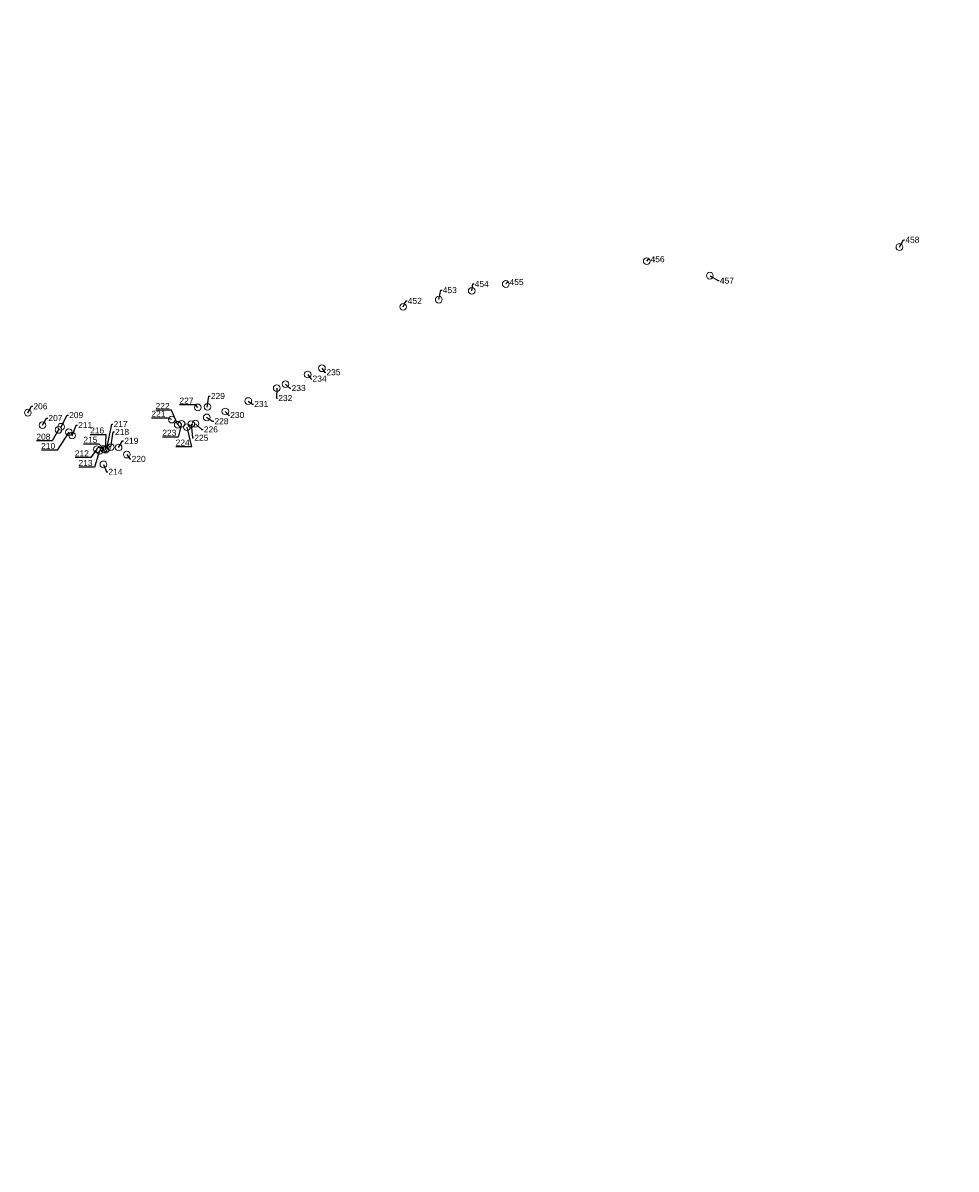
# Model space of a CAD drawing. Extents: x 5550606 to 5555059, y 5709169 to 5713510.
# Tile 18 of 33: x 5552554 to 5552832, y 5711100 to 5711442. Entities that reach past the tile are written whole.
import ezdxf
from ezdxf import colors
from ezdxf.entities.mleader import LeaderData, LeaderLine
from ezdxf.math import Vec2, Vec3

# ---------------------------------------------------------------- set-up
doc = ezdxf.new("R2010")
doc.units = 0
doc.layers.add('z_drzewa', color=96, linetype='Continuous', lineweight=20)
doc.layers.add('z_drzewa-etykiety', color=96, linetype='Continuous', lineweight=9)
doc.layers.add('z_krzewy', color=102, linetype='Continuous')
doc.styles.add('Z_Opisy', font='arial.ttf', dxfattribs={"height": 1.2})

msp = doc.modelspace()

# ---------------------------------------------------------------- hatches: boundary and pattern name
at = {"layer": 'z_krzewy'}
h = msp.add_hatch(dxfattribs=at)
h.set_pattern_fill('GOST_GLASS', color=256, scale=0.2, style=0)
edge = h.paths.add_edge_path(flags=0)
edge.add_arc((5550761.54, 5713012.89), 1, 0, 360)
h.paths.add_polyline_path([(5550767.63, 5713087.78), (5550770.12, 5713087.39), (5550770.07, 5713087.08), (5550767.81, 5713071.02), (5550767.28, 5713066.11), (5550765.8, 5713055.98), (5550762.01, 5713039.19), (5550757.66, 5713008.72), (5550754.17, 5712985.46), (5550748.88, 5712955.64), (5550745.15, 5712930.49), (5550741.24, 5712902.93), (5550740.75, 5712899.67), (5550737.97, 5712900.04), (5550738.57, 5712903.94), (5550742.83, 5712930.84), (5550746.78, 5712955.93), (5550751.53, 5712985.76), (5550755.23, 5713009.36), (5550763.66, 5713063.15), (5550764.1, 5713066.01), (5550764.94, 5713071.22)], flags=16)
edge = h.paths.add_edge_path()
edge.add_line((5550792.87, 5713210.34), (5550791.95, 5713205.42))
edge.add_line((5550791.95, 5713205.42), (5550794.32, 5713205.05))
edge.add_line((5550794.32, 5713205.05), (5550795.09, 5713209.99))
edge.add_line((5550795.09, 5713209.99), (5550792.88, 5713210.33))
edge.add_line((5550731.26, 5712827.38), (5550730.36, 5712822.28))
edge.add_line((5550730.36, 5712822.28), (5550733.33, 5712821.88))
edge.add_line((5550733.33, 5712821.88), (5550734.16, 5712826.99))
edge.add_line((5550734.16, 5712826.99), (5550731.26, 5712827.37))
edge.add_line((5553907.12, 5710758.21), (5553906.77, 5710759.41))
edge.add_line((5553906.77, 5710759.41), (5553906.55, 5710760.38))
edge.add_line((5553906.55, 5710760.38), (5553906.38, 5710761.26))
edge.add_line((5553906.38, 5710761.26), (5553906.22, 5710762.77))
edge.add_line((5553906.22, 5710762.77), (5553906.12, 5710766.51))
edge.add_line((5553906.12, 5710766.51), (5553906.03, 5710771.28))
edge.add_line((5553906.03, 5710771.28), (5553905.92, 5710777.5))
edge.add_line((5553905.92, 5710777.5), (5553905.77, 5710784.82))
edge.add_line((5553905.77, 5710784.82), (5553905.62, 5710794.17))
edge.add_line((5553905.62, 5710794.17), (5553905.32, 5710809.7))
edge.add_line((5553905.32, 5710809.7), (5553903.92, 5710834.46))
edge.add_line((5553903.92, 5710834.46), (5553903.54, 5710838))
edge.add_line((5553903.54, 5710838), (5553905.59, 5710837.61))
edge.add_line((5553905.59, 5710837.61), (5553905.32, 5710833.12))
edge.add_line((5553905.32, 5710833.12), (5553905.19, 5710820.9))
edge.add_line((5553905.19, 5710820.9), (5553906.2, 5710801.94))
edge.add_line((5553906.2, 5710801.94), (5553906.52, 5710791.72))
edge.add_line((5553906.52, 5710791.72), (5553906.84, 5710779.2))
edge.add_line((5553906.84, 5710779.2), (5553907.02, 5710767.56))
edge.add_line((5553907.02, 5710767.56), (5553907.36, 5710763.06))
edge.add_line((5553907.36, 5710763.06), (5553907.82, 5710758.16))
edge.add_line((5553907.82, 5710758.16), (5553907.11, 5710758.21))

# ---------------------------------------------------------------- linework, layer by layer
at = {"layer": 'z_drzewa'}
for centre in [(5552815.29, 5711374.72), (5552739.97, 5711370.51), (5552758.78, 5711366.18), (5552687.79, 5711361.66), (5552697.93, 5711363.7), (5552677.94, 5711359.03), (5552667.36, 5711356.9), (5552638.87, 5711336.72), (5552643.13, 5711338.58), (5552632.28, 5711333.86), (5552629.65, 5711332.64), (5552606.11, 5711326.91), (5552609, 5711327.1), (5552621.17, 5711328.81), (5552555.43, 5711325.34), (5552598.37, 5711323.28), (5552608.78, 5711323.93), (5552614.32, 5711325.69), (5552559.82, 5711321.62), (5552564.56, 5711320.19), (5552565.39, 5711321.16), (5552567.67, 5711319.51), (5552600.13, 5711321.74), (5552601.28, 5711322.02), (5552602.88, 5711321.03), (5552604.17, 5711321.91), (5552605.44, 5711322.06), (5552568.66, 5711318.52), (5552576.05, 5711314.44), (5552576.83, 5711313.99), (5552578.09, 5711314.53), (5552578.56, 5711314.28), (5552578.96, 5711314.66), (5552580.18, 5711315.07), (5552582.51, 5711314.97), (5552584.96, 5711312.83), (5552577.97, 5711309.93)]:
    msp.add_circle(centre, 1, dxfattribs=at)

# ---------------------------------------------------------------- leaders
at = {"layer": 'z_drzewa-etykiety'}
ml = msp.add_multileader_mtext('Standard', dxfattribs=at)
ml.set_content('458', color=256, style='Z_Opisy')
ml.set_leader_properties()
ml.build(insert=Vec2(0, 0))
ml.multileader.update_dxf_attribs({"text_right_attachment_type": 6, "dogleg_length": 0.358, "arrow_head_size": 0})
ctx = ml.context
ctx.base_point, ctx.char_height, ctx.arrow_head_size, ctx.landing_gap_size, ctx.plane_origin = Vec3(5552816.87, 5711376.87), 1.8, 0, 0.2, Vec3(5552815.29, 5711374.72)
ctx.right_attachment = 6
notes = []
notes.append((ctx, [(0, (1, 1, 0), (5552816.51, 5711376.87), (1, 0), 0.358, [(0, [(5552815.29, 5711374.72)], 0, [])])]))
ctx.mtext.insert, ctx.mtext.flow_direction = Vec3(5552817.07, 5711377.78), 5
ml = msp.add_multileader_mtext('Standard', dxfattribs=at)
ml.set_content('456', color=256, style='Z_Opisy')
ml.set_leader_properties()
ml.build(insert=Vec2(0, 0))
ml.multileader.update_dxf_attribs({"text_right_attachment_type": 6, "dogleg_length": 0.358, "arrow_head_size": 0})
ctx = ml.context
ctx.base_point, ctx.char_height, ctx.arrow_head_size, ctx.landing_gap_size, ctx.plane_origin = Vec3(5552740.9, 5711371.07), 1.8, 0, 0.2, Vec3(5552739.97, 5711370.51)
ctx.right_attachment = 6
notes.append((ctx, [(0, (1, 1, 0), (5552740.54, 5711371.07), (1, 0), 0.358, [(0, [(5552739.97, 5711370.51)], 0, [])])]))
ctx.mtext.insert, ctx.mtext.flow_direction = Vec3(5552741.1, 5711371.99), 5
ml = msp.add_multileader_mtext('Standard', dxfattribs=at)
ml.set_content('455', color=256, style='Z_Opisy')
ml.set_leader_properties()
ml.build(insert=Vec2(0, 0))
ml.multileader.update_dxf_attribs({"text_right_attachment_type": 6, "dogleg_length": 0.358, "arrow_head_size": 0})
ctx = ml.context
ctx.base_point, ctx.char_height, ctx.arrow_head_size, ctx.landing_gap_size, ctx.plane_origin = Vec3(5552698.85, 5711364.27), 1.8, 0, 0.2, Vec3(5552697.93, 5711363.7)
ctx.right_attachment = 6
notes.append((ctx, [(0, (1, 1, 0), (5552698.49, 5711364.27), (1, 0), 0.358, [(0, [(5552697.93, 5711363.7)], 0, [])])]))
ctx.mtext.insert, ctx.mtext.flow_direction = Vec3(5552699.05, 5711365.18), 5
ml = msp.add_multileader_mtext('Standard', dxfattribs=at)
ml.set_content('457', color=256, style='Z_Opisy')
ml.set_leader_properties()
ml.build(insert=Vec2(0, 0))
ml.multileader.update_dxf_attribs({"text_right_attachment_type": 6, "dogleg_length": 0.358, "arrow_head_size": 0})
ctx = ml.context
ctx.base_point, ctx.char_height, ctx.arrow_head_size, ctx.landing_gap_size, ctx.plane_origin = Vec3(5552761.58, 5711364.7), 1.8, 0, 0.2, Vec3(5552758.78, 5711366.18)
ctx.right_attachment = 6
notes.append((ctx, [(0, (1, 1, 0), (5552761.22, 5711364.7), (1, 0), 0.358, [(0, [(5552758.78, 5711366.18)], 0, [])])]))
ctx.mtext.insert, ctx.mtext.flow_direction = Vec3(5552761.78, 5711365.62), 5
ml = msp.add_multileader_mtext('Standard', dxfattribs=at)
ml.set_content('453', color=256, style='Z_Opisy')
ml.set_leader_properties()
ml.build(insert=Vec2(0, 0))
ml.multileader.update_dxf_attribs({"text_right_attachment_type": 6, "dogleg_length": 0.358, "arrow_head_size": 0})
ctx = ml.context
ctx.base_point, ctx.char_height, ctx.arrow_head_size, ctx.landing_gap_size, ctx.plane_origin = Vec3(5552678.96, 5711361.87), 1.8, 0, 0.2, Vec3(5552677.94, 5711359.03)
ctx.right_attachment = 6
notes.append((ctx, [(0, (1, 1, 0), (5552678.6, 5711361.87), (1, 0), 0.358, [(0, [(5552677.94, 5711359.03)], 0, [])])]))
ctx.mtext.insert, ctx.mtext.flow_direction = Vec3(5552679.16, 5711362.78), 5
ml = msp.add_multileader_mtext('Standard', dxfattribs=at)
ml.set_content('454', color=256, style='Z_Opisy')
ml.set_leader_properties()
ml.build(insert=Vec2(0, 0))
ml.multileader.update_dxf_attribs({"text_right_attachment_type": 6, "dogleg_length": 0.358, "arrow_head_size": 0})
ctx = ml.context
ctx.base_point, ctx.char_height, ctx.arrow_head_size, ctx.landing_gap_size, ctx.plane_origin = Vec3(5552688.47, 5711363.7), 1.8, 0, 0.2, Vec3(5552687.79, 5711361.66)
ctx.right_attachment = 6
notes.append((ctx, [(0, (1, 1, 0), (5552688.12, 5711363.7), (1, 0), 0.358, [(0, [(5552687.79, 5711361.66)], 0, [])])]))
ctx.mtext.insert, ctx.mtext.flow_direction = Vec3(5552688.67, 5711364.61), 5
ml = msp.add_multileader_mtext('Standard', dxfattribs=at)
ml.set_content('452', color=256, style='Z_Opisy')
ml.set_leader_properties()
ml.build(insert=Vec2(0, 0))
ml.multileader.update_dxf_attribs({"text_right_attachment_type": 6, "dogleg_length": 0.358, "arrow_head_size": 0})
ctx = ml.context
ctx.base_point, ctx.char_height, ctx.arrow_head_size, ctx.landing_gap_size, ctx.plane_origin = Vec3(5552668.52, 5711358.65), 1.8, 0, 0.2, Vec3(5552667.36, 5711356.9)
ctx.right_attachment = 6
notes.append((ctx, [(0, (1, 1, 0), (5552668.16, 5711358.65), (1, 0), 0.358, [(0, [(5552667.36, 5711356.9)], 0, [])])]))
ctx.mtext.insert, ctx.mtext.flow_direction = Vec3(5552668.72, 5711359.57), 5
ml = msp.add_multileader_mtext('Standard', dxfattribs=at)
ml.set_content('235', color=256, style='Z_Opisy')
ml.set_leader_properties()
ml.build(insert=Vec2(0, 0))
ml.multileader.update_dxf_attribs({"text_right_attachment_type": 6, "dogleg_length": 0.358, "arrow_head_size": 0})
ctx = ml.context
ctx.base_point, ctx.char_height, ctx.arrow_head_size, ctx.landing_gap_size, ctx.plane_origin = Vec3(5552644.27, 5711337.39), 1.8, 0, 0.2, Vec3(5552643.13, 5711338.58)
ctx.right_attachment = 6
notes.append((ctx, [(0, (1, 1, 0), (5552643.92, 5711337.39), (1, 0), 0.358, [(0, [(5552643.13, 5711338.58)], 0, [])])]))
ctx.mtext.insert, ctx.mtext.flow_direction = Vec3(5552644.47, 5711338.31), 5
ml = msp.add_multileader_mtext('Standard', dxfattribs=at)
ml.set_content('234', color=256, style='Z_Opisy')
ml.set_leader_properties()
ml.build(insert=Vec2(0, 0))
ml.multileader.update_dxf_attribs({"text_right_attachment_type": 6, "dogleg_length": 0.358, "arrow_head_size": 0})
ctx = ml.context
ctx.base_point, ctx.char_height, ctx.arrow_head_size, ctx.landing_gap_size, ctx.plane_origin = Vec3(5552640.12, 5711335.47), 1.8, 0, 0.2, Vec3(5552638.87, 5711336.72)
ctx.right_attachment = 6
notes.append((ctx, [(0, (1, 1, 0), (5552639.77, 5711335.47), (1, 0), 0.358, [(0, [(5552638.87, 5711336.72)], 0, [])])]))
ctx.mtext.insert, ctx.mtext.flow_direction = Vec3(5552640.32, 5711336.39), 5
ml = msp.add_multileader_mtext('Standard', dxfattribs=at)
ml.set_content('229', color=256, style='Z_Opisy')
ml.set_leader_properties()
ml.build(insert=Vec2(0, 0))
ml.multileader.update_dxf_attribs({"text_right_attachment_type": 6, "dogleg_length": 0.358, "arrow_head_size": 0})
ctx = ml.context
ctx.base_point, ctx.char_height, ctx.arrow_head_size, ctx.landing_gap_size, ctx.plane_origin = Vec3(5552609.81, 5711330.31), 1.8, 0, 0.2, Vec3(5552608.9, 5711326.98)
ctx.right_attachment = 6
notes.append((ctx, [(0, (1, 1, 0), (5552609.45, 5711330.31), (1, 0), 0.358, [(0, [(5552608.9, 5711326.98)], 0, [])])]))
ctx.mtext.insert, ctx.mtext.flow_direction = Vec3(5552610.01, 5711331.22), 5
ml = msp.add_multileader_mtext('Standard', dxfattribs=at)
ml.set_content('232', color=256, style='Z_Opisy')
ml.set_leader_properties()
ml.build(insert=Vec2(0, 0))
ml.multileader.update_dxf_attribs({"text_right_attachment_type": 6, "dogleg_length": 0.358, "arrow_head_size": 0})
ctx = ml.context
ctx.base_point, ctx.char_height, ctx.arrow_head_size, ctx.landing_gap_size, ctx.plane_origin = Vec3(5552629.91, 5711329.68), 1.8, 0, 0.2, Vec3(5552629.69, 5711332.68)
ctx.right_attachment = 6
notes.append((ctx, [(0, (1, 1, 0), (5552629.55, 5711329.68), (1, 0), 0.358, [(0, [(5552629.69, 5711332.68)], 0, [])])]))
ctx.mtext.insert, ctx.mtext.flow_direction = Vec3(5552630.11, 5711330.6), 5
ml = msp.add_multileader_mtext('Standard', dxfattribs=at)
ml.set_content('233', color=256, style='Z_Opisy')
ml.set_leader_properties()
ml.build(insert=Vec2(0, 0))
ml.multileader.update_dxf_attribs({"text_right_attachment_type": 6, "dogleg_length": 0.358, "arrow_head_size": 0})
ctx = ml.context
ctx.base_point, ctx.char_height, ctx.arrow_head_size, ctx.landing_gap_size, ctx.plane_origin = Vec3(5552633.88, 5711332.68), 1.8, 0, 0.2, Vec3(5552632.28, 5711333.86)
ctx.right_attachment = 6
notes.append((ctx, [(0, (1, 1, 0), (5552633.53, 5711332.68), (1, 0), 0.358, [(0, [(5552632.28, 5711333.86)], 0, [])])]))
ctx.mtext.insert, ctx.mtext.flow_direction = Vec3(5552634.08, 5711333.59), 5
ml = msp.add_multileader_mtext('Standard', dxfattribs=at)
ml.set_content('206', color=256, style='Z_Opisy')
ml.set_leader_properties()
ml.build(insert=Vec2(0, 0))
ml.multileader.update_dxf_attribs({"text_right_attachment_type": 6, "dogleg_length": 0.358, "arrow_head_size": 0})
ctx = ml.context
ctx.base_point, ctx.char_height, ctx.arrow_head_size, ctx.landing_gap_size, ctx.plane_origin = Vec3(5552556.89, 5711327.23), 1.8, 0, 0.2, Vec3(5552555.43, 5711325.34)
ctx.right_attachment = 6
notes.append((ctx, [(0, (1, 1, 0), (5552556.53, 5711327.23), (1, 0), 0.358, [(0, [(5552555.43, 5711325.34)], 0, [])])]))
ctx.mtext.insert, ctx.mtext.flow_direction = Vec3(5552557.09, 5711328.15), 5
ml = msp.add_multileader_mtext('Standard', dxfattribs=at)
ml.set_content('222', color=256, style='Z_Opisy')
ml.set_leader_properties()
ml.build(insert=Vec2(0, 0))
ml.multileader.update_dxf_attribs({"text_right_attachment_type": 6, "dogleg_length": 0.358, "arrow_head_size": 0})
ctx = ml.context
ctx.base_point, ctx.char_height, ctx.arrow_head_size, ctx.landing_gap_size, ctx.plane_origin = Vec3(5552593.53, 5711327.34), 1.8, 0, 0.2, Vec3(5552600.13, 5711321.74)
ctx.right_attachment, ctx.text_align_type = 6, 2
notes.append((ctx, [(0, (1, 1, 0), (5552598.28, 5711326.08), (-1, 0), 0.358, [(0, [(5552600.13, 5711321.74)], 0, [])])]))
ctx.mtext.insert, ctx.mtext.alignment, ctx.mtext.flow_direction = Vec3(5552597.72, 5711328.24), 3, 5
ml = msp.add_multileader_mtext('Standard', dxfattribs=at)
ml.set_content('227', color=256, style='Z_Opisy')
ml.set_leader_properties()
ml.build(insert=Vec2(0, 0))
ml.multileader.update_dxf_attribs({"text_right_attachment_type": 6, "dogleg_length": 0.358, "arrow_head_size": 0})
ctx = ml.context
ctx.base_point, ctx.char_height, ctx.arrow_head_size, ctx.landing_gap_size, ctx.plane_origin = Vec3(5552600.62, 5711328.92), 1.8, 0, 0.2, Vec3(5552606.11, 5711326.91)
ctx.right_attachment, ctx.text_align_type = 6, 2
notes.append((ctx, [(0, (1, 1, 0), (5552605.39, 5711327.66), (-1, 0), 0.358, [(0, [(5552606.11, 5711326.91)], 0, [])])]))
ctx.mtext.insert, ctx.mtext.alignment, ctx.mtext.flow_direction = Vec3(5552604.83, 5711329.82), 3, 5
ml = msp.add_multileader_mtext('Standard', dxfattribs=at)
ml.set_content('231', color=256, style='Z_Opisy')
ml.set_leader_properties()
ml.build(insert=Vec2(0, 0))
ml.multileader.update_dxf_attribs({"text_right_attachment_type": 6, "dogleg_length": 0.358, "arrow_head_size": 0})
ctx = ml.context
ctx.base_point, ctx.char_height, ctx.arrow_head_size, ctx.landing_gap_size, ctx.plane_origin = Vec3(5552622.74, 5711327.92), 1.8, 0, 0.2, Vec3(5552621.17, 5711328.81)
ctx.right_attachment = 6
notes.append((ctx, [(0, (1, 1, 0), (5552622.38, 5711327.92), (1, 0), 0.358, [(0, [(5552621.17, 5711328.81)], 0, [])])]))
ctx.mtext.insert, ctx.mtext.flow_direction = Vec3(5552622.94, 5711328.84), 5
ml = msp.add_multileader_mtext('Standard', dxfattribs=at)
ml.set_content('207', color=256, style='Z_Opisy')
ml.set_leader_properties()
ml.build(insert=Vec2(0, 0))
ml.multileader.update_dxf_attribs({"text_right_attachment_type": 6, "dogleg_length": 0.358, "arrow_head_size": 0})
ctx = ml.context
ctx.base_point, ctx.char_height, ctx.arrow_head_size, ctx.landing_gap_size, ctx.plane_origin = Vec3(5552561.37, 5711323.74), 1.8, 0, 0.2, Vec3(5552559.82, 5711321.62)
ctx.right_attachment = 6
notes.append((ctx, [(0, (1, 1, 0), (5552561.01, 5711323.74), (1, 0), 0.358, [(0, [(5552559.82, 5711321.62)], 0, [])])]))
ctx.mtext.insert, ctx.mtext.flow_direction = Vec3(5552561.57, 5711324.65), 5
ml = msp.add_multileader_mtext('Standard', dxfattribs=at)
ml.set_content('209', color=256, style='Z_Opisy')
ml.set_leader_properties()
ml.build(insert=Vec2(0, 0))
ml.multileader.update_dxf_attribs({"text_right_attachment_type": 6, "dogleg_length": 0.358, "arrow_head_size": 0})
ctx = ml.context
ctx.base_point, ctx.char_height, ctx.arrow_head_size, ctx.landing_gap_size, ctx.plane_origin = Vec3(5552567.55, 5711324.61), 1.8, 0, 0.2, Vec3(5552565.39, 5711321.16)
ctx.right_attachment = 6
notes.append((ctx, [(0, (1, 1, 0), (5552567.2, 5711324.61), (1, 0), 0.358, [(0, [(5552565.39, 5711321.16)], 0, [])])]))
ctx.mtext.insert, ctx.mtext.flow_direction = Vec3(5552567.75, 5711325.53), 5
ml = msp.add_multileader_mtext('Standard', dxfattribs=at)
ml.set_content('221', color=256, style='Z_Opisy')
ml.set_leader_properties()
ml.build(insert=Vec2(0, 0))
ml.multileader.update_dxf_attribs({"text_right_attachment_type": 6, "dogleg_length": 0.358, "arrow_head_size": 0})
ctx = ml.context
ctx.base_point, ctx.char_height, ctx.arrow_head_size, ctx.landing_gap_size, ctx.plane_origin = Vec3(5552592.61, 5711325.01), 1.8, 0, 0.2, Vec3(5552598.37, 5711323.28)
ctx.right_attachment, ctx.text_align_type = 6, 2
notes.append((ctx, [(1, (1, 1, 0), (5552597.03, 5711323.75), (-1, 0), 0.358, [(0, [(5552598.37, 5711323.28)], 0, [])])]))
ctx.mtext.insert, ctx.mtext.alignment, ctx.mtext.flow_direction = Vec3(5552596.47, 5711325.91), 3, 5
ml = msp.add_multileader_mtext('Standard', dxfattribs=at)
ml.set_content('228', color=256, style='Z_Opisy')
ml.set_leader_properties()
ml.build(insert=Vec2(0, 0))
ml.multileader.update_dxf_attribs({"text_right_attachment_type": 6, "dogleg_length": 0.358, "arrow_head_size": 0})
ctx = ml.context
ctx.base_point, ctx.char_height, ctx.arrow_head_size, ctx.landing_gap_size, ctx.plane_origin = Vec3(5552610.87, 5711322.78), 1.8, 0, 0.2, Vec3(5552608.69, 5711323.98)
ctx.right_attachment = 6
notes.append((ctx, [(0, (1, 1, 0), (5552610.51, 5711322.78), (1, 0), 0.358, [(0, [(5552608.69, 5711323.98)], 0, [])])]))
ctx.mtext.insert, ctx.mtext.flow_direction = Vec3(5552611.07, 5711323.7), 5
ml = msp.add_multileader_mtext('Standard', dxfattribs=at)
ml.set_content('230', color=256, style='Z_Opisy')
ml.set_leader_properties()
ml.build(insert=Vec2(0, 0))
ml.multileader.update_dxf_attribs({"text_right_attachment_type": 6, "dogleg_length": 0.358, "arrow_head_size": 0})
ctx = ml.context
ctx.base_point, ctx.char_height, ctx.arrow_head_size, ctx.landing_gap_size, ctx.plane_origin = Vec3(5552615.58, 5711324.61), 1.8, 0, 0.2, Vec3(5552614.32, 5711325.69)
ctx.right_attachment = 6
notes.append((ctx, [(0, (1, 1, 0), (5552615.22, 5711324.61), (1, 0), 0.358, [(0, [(5552614.32, 5711325.69)], 0, [])])]))
ctx.mtext.insert, ctx.mtext.flow_direction = Vec3(5552615.78, 5711325.53), 5
ml = msp.add_multileader_mtext('Standard', dxfattribs=at)
ml.set_content('211', color=256, style='Z_Opisy')
ml.set_leader_properties()
ml.build(insert=Vec2(0, 0))
ml.multileader.update_dxf_attribs({"text_right_attachment_type": 6, "dogleg_length": 0.358, "arrow_head_size": 0})
ctx = ml.context
ctx.base_point, ctx.char_height, ctx.arrow_head_size, ctx.landing_gap_size, ctx.plane_origin = Vec3(5552570.23, 5711321.64), 1.8, 0, 0.2, Vec3(5552568.66, 5711318.46)
ctx.right_attachment = 6
notes.append((ctx, [(0, (1, 1, 0), (5552569.87, 5711321.64), (1, 0), 0.358, [(0, [(5552568.66, 5711318.46)], 0, [])])]))
ctx.mtext.insert, ctx.mtext.flow_direction = Vec3(5552570.43, 5711322.54), 5
ml = msp.add_multileader_mtext('Standard', dxfattribs=at)
ml.set_content('216', color=256, style='Z_Opisy')
ml.set_leader_properties()
ml.build(insert=Vec2(0, 0))
ml.multileader.update_dxf_attribs({"text_right_attachment_type": 6, "dogleg_length": 0.358, "arrow_head_size": 0})
ctx = ml.context
ctx.base_point, ctx.char_height, ctx.arrow_head_size, ctx.landing_gap_size, ctx.plane_origin = Vec3(5552573.99, 5711320.02), 1.8, 0, 0.2, Vec3(5552578.56, 5711314.28)
ctx.right_attachment, ctx.text_align_type = 6, 2
notes.append((ctx, [(0, (1, 1, 0), (5552578.75, 5711318.78), (-1, 0), 0.358, [(0, [(5552578.56, 5711314.28)], 0, [])])]))
ctx.mtext.insert, ctx.mtext.alignment, ctx.mtext.flow_direction = Vec3(5552578.19, 5711320.94), 3, 5
ml = msp.add_multileader_mtext('Standard', dxfattribs=at)
ml.set_content('217', color=256, style='Z_Opisy')
ml.set_leader_properties()
ml.build(insert=Vec2(0, 0))
ml.multileader.update_dxf_attribs({"text_right_attachment_type": 6, "dogleg_length": 0.358, "arrow_head_size": 0})
ctx = ml.context
ctx.base_point, ctx.char_height, ctx.arrow_head_size, ctx.landing_gap_size, ctx.plane_origin = Vec3(5552580.79, 5711321.96), 1.8, 0, 0.2, Vec3(5552578.96, 5711314.66)
ctx.right_attachment = 6
notes.append((ctx, [(1, (1, 1, 0), (5552580.44, 5711321.96), (1, 0), 0.358, [(0, [(5552578.96, 5711314.66)], 0, [])])]))
ctx.mtext.insert, ctx.mtext.flow_direction = Vec3(5552580.99, 5711322.86), 5
ml = msp.add_multileader_mtext('Standard', dxfattribs=at)
ml.set_content('218', color=256, style='Z_Opisy')
ml.set_leader_properties()
ml.build(insert=Vec2(0, 0))
ml.multileader.update_dxf_attribs({"text_right_attachment_type": 6, "dogleg_length": 0.358, "arrow_head_size": 0})
ctx = ml.context
ctx.base_point, ctx.char_height, ctx.arrow_head_size, ctx.landing_gap_size, ctx.plane_origin = Vec3(5552581.24, 5711319.58), 1.8, 0, 0.2, Vec3(5552580.18, 5711315.07)
ctx.right_attachment = 6
notes.append((ctx, [(0, (1, 1, 0), (5552580.88, 5711319.58), (1, 0), 0.358, [(0, [(5552580.18, 5711315.07)], 0, [])])]))
ctx.mtext.insert, ctx.mtext.flow_direction = Vec3(5552581.44, 5711320.5), 5
ml = msp.add_multileader_mtext('Standard', dxfattribs=at)
ml.set_content('223', color=256, style='Z_Opisy')
ml.set_leader_properties()
ml.build(insert=Vec2(0, 0))
ml.multileader.update_dxf_attribs({"text_right_attachment_type": 6, "dogleg_length": 0.358, "arrow_head_size": 0})
ctx = ml.context
ctx.base_point, ctx.char_height, ctx.arrow_head_size, ctx.landing_gap_size, ctx.plane_origin = Vec3(5552595.51, 5711319.32), 1.8, 0, 0.2, Vec3(5552601.28, 5711322.02)
ctx.right_attachment, ctx.text_align_type = 6, 2
notes.append((ctx, [(0, (1, 1, 0), (5552600.27, 5711318.08), (-1, 0), 0.358, [(0, [(5552601.28, 5711322.02)], 0, [])])]))
ctx.mtext.insert, ctx.mtext.alignment, ctx.mtext.flow_direction = Vec3(5552599.72, 5711320.24), 3, 5
ml = msp.add_multileader_mtext('Standard', dxfattribs=at)
ml.set_content('224', color=256, style='Z_Opisy')
ml.set_leader_properties()
ml.build(insert=Vec2(0, 0))
ml.multileader.update_dxf_attribs({"text_right_attachment_type": 6, "dogleg_length": 0.358, "arrow_head_size": 0})
ctx = ml.context
ctx.base_point, ctx.char_height, ctx.arrow_head_size, ctx.landing_gap_size, ctx.plane_origin = Vec3(5552599.5, 5711316.42), 1.8, 0, 0.2, Vec3(5552602.88, 5711320.99)
ctx.right_attachment, ctx.text_align_type = 6, 2
notes.append((ctx, [(0, (1, 1, 0), (5552604.26, 5711315.16), (-1, 0), 0.358, [(0, [(5552602.88, 5711320.99)], 0, [])])]))
ctx.mtext.insert, ctx.mtext.alignment, ctx.mtext.flow_direction = Vec3(5552603.7, 5711317.32), 3, 5
ml = msp.add_multileader_mtext('Standard', dxfattribs=at)
ml.set_content('225', color=256, style='Z_Opisy')
ml.set_leader_properties()
ml.build(insert=Vec2(0, 0))
ml.multileader.update_dxf_attribs({"text_right_attachment_type": 6, "dogleg_length": 0.358, "arrow_head_size": 0})
ctx = ml.context
ctx.base_point, ctx.char_height, ctx.arrow_head_size, ctx.landing_gap_size, ctx.plane_origin = Vec3(5552604.87, 5711317.84), 1.8, 0, 0.2, Vec3(5552604.17, 5711321.91)
ctx.right_attachment = 6
notes.append((ctx, [(0, (1, 1, 0), (5552604.51, 5711317.84), (1, 0), 0.358, [(0, [(5552604.17, 5711321.91)], 0, [])])]))
ctx.mtext.insert, ctx.mtext.flow_direction = Vec3(5552605.07, 5711318.76), 5
ml = msp.add_multileader_mtext('Standard', dxfattribs=at)
ml.set_content('226', color=256, style='Z_Opisy')
ml.set_leader_properties()
ml.build(insert=Vec2(0, 0))
ml.multileader.update_dxf_attribs({"text_right_attachment_type": 6, "dogleg_length": 0.358, "arrow_head_size": 0})
ctx = ml.context
ctx.base_point, ctx.char_height, ctx.arrow_head_size, ctx.landing_gap_size, ctx.plane_origin = Vec3(5552607.71, 5711320.34), 1.8, 0, 0.2, Vec3(5552605.44, 5711322.06)
ctx.right_attachment = 6
notes.append((ctx, [(0, (1, 1, 0), (5552607.35, 5711320.34), (1, 0), 0.358, [(0, [(5552605.44, 5711322.06)], 0, [])])]))
ctx.mtext.insert, ctx.mtext.flow_direction = Vec3(5552607.91, 5711321.25), 5
ml = msp.add_multileader_mtext('Standard', dxfattribs=at)
ml.set_content('208', color=256, style='Z_Opisy')
ml.set_leader_properties()
ml.build(insert=Vec2(0, 0))
ml.multileader.update_dxf_attribs({"text_right_attachment_type": 6, "dogleg_length": 0.358, "arrow_head_size": 0})
ctx = ml.context
ctx.base_point, ctx.char_height, ctx.arrow_head_size, ctx.landing_gap_size, ctx.plane_origin = Vec3(5552557.97, 5711318.15), 1.8, 0, 0.2, Vec3(5552564.56, 5711320.19)
ctx.right_attachment, ctx.text_align_type = 6, 2
notes.append((ctx, [(1, (1, 1, 0), (5552562.74, 5711316.9), (-1, 0), 0.358, [(0, [(5552564.56, 5711320.19)], 0, [])])]))
ctx.mtext.insert, ctx.mtext.alignment, ctx.mtext.flow_direction = Vec3(5552562.18, 5711319.06), 3, 5
ml = msp.add_multileader_mtext('Standard', dxfattribs=at)
ml.set_content('210', color=256, style='Z_Opisy')
ml.set_leader_properties()
ml.build(insert=Vec2(0, 0))
ml.multileader.update_dxf_attribs({"text_right_attachment_type": 6, "dogleg_length": 0.358, "arrow_head_size": 0})
ctx = ml.context
ctx.base_point, ctx.char_height, ctx.arrow_head_size, ctx.landing_gap_size, ctx.plane_origin = Vec3(5552559.39, 5711315.38), 1.8, 0, 0.2, Vec3(5552567.67, 5711319.51)
ctx.right_attachment, ctx.text_align_type = 6, 2
notes.append((ctx, [(1, (1, 1, 0), (5552564.15, 5711314.14), (-1, 0), 0.358, [(0, [(5552567.67, 5711319.51)], 0, [])])]))
ctx.mtext.insert, ctx.mtext.alignment, ctx.mtext.flow_direction = Vec3(5552563.59, 5711316.3), 3, 5
ml = msp.add_multileader_mtext('Standard', dxfattribs=at)
ml.set_content('215', color=256, style='Z_Opisy')
ml.set_leader_properties()
ml.build(insert=Vec2(0, 0))
ml.multileader.update_dxf_attribs({"text_right_attachment_type": 6, "dogleg_length": 0.358, "arrow_head_size": 0})
ctx = ml.context
ctx.base_point, ctx.char_height, ctx.arrow_head_size, ctx.landing_gap_size, ctx.plane_origin = Vec3(5552571.97, 5711317.23), 1.8, 0, 0.2, Vec3(5552578.09, 5711314.53)
ctx.right_attachment, ctx.text_align_type = 6, 2
notes.append((ctx, [(0, (1, 1, 0), (5552576.74, 5711315.99), (-1, 0), 0.358, [(0, [(5552578.09, 5711314.53)], 0, [])])]))
ctx.mtext.insert, ctx.mtext.alignment, ctx.mtext.flow_direction = Vec3(5552576.19, 5711318.15), 3, 5
ml = msp.add_multileader_mtext('Standard', dxfattribs=at)
ml.set_content('219', color=256, style='Z_Opisy')
ml.set_leader_properties()
ml.build(insert=Vec2(0, 0))
ml.multileader.update_dxf_attribs({"text_right_attachment_type": 6, "dogleg_length": 0.358, "arrow_head_size": 0})
ctx = ml.context
ctx.base_point, ctx.char_height, ctx.arrow_head_size, ctx.landing_gap_size, ctx.plane_origin = Vec3(5552584, 5711316.94), 1.8, 0, 0.2, Vec3(5552582.51, 5711314.97)
ctx.right_attachment = 6
notes.append((ctx, [(0, (1, 1, 0), (5552583.64, 5711316.94), (1, 0), 0.358, [(0, [(5552582.51, 5711314.97)], 0, [])])]))
ctx.mtext.insert, ctx.mtext.flow_direction = Vec3(5552584.2, 5711317.86), 5
ml = msp.add_multileader_mtext('Standard', dxfattribs=at)
ml.set_content('212', color=256, style='Z_Opisy')
ml.set_leader_properties()
ml.build(insert=Vec2(0, 0))
ml.multileader.update_dxf_attribs({"text_right_attachment_type": 6, "dogleg_length": 0.358, "arrow_head_size": 0})
ctx = ml.context
ctx.base_point, ctx.char_height, ctx.arrow_head_size, ctx.landing_gap_size, ctx.plane_origin = Vec3(5552569.44, 5711313.2), 1.8, 0, 0.2, Vec3(5552576.05, 5711314.44)
ctx.right_attachment, ctx.text_align_type = 6, 2
notes.append((ctx, [(0, (1, 1, 0), (5552574.19, 5711311.94), (-1, 0), 0.358, [(0, [(5552576.05, 5711314.44)], 0, [])])]))
ctx.mtext.insert, ctx.mtext.alignment, ctx.mtext.flow_direction = Vec3(5552573.63, 5711314.1), 3, 5
ml = msp.add_multileader_mtext('Standard', dxfattribs=at)
ml.set_content('213', color=256, style='Z_Opisy')
ml.set_leader_properties()
ml.build(insert=Vec2(0, 0))
ml.multileader.update_dxf_attribs({"text_right_attachment_type": 6, "dogleg_length": 0.358, "arrow_head_size": 0})
ctx = ml.context
ctx.base_point, ctx.char_height, ctx.arrow_head_size, ctx.landing_gap_size, ctx.plane_origin = Vec3(5552570.53, 5711310.33), 1.8, 0, 0.2, Vec3(5552576.83, 5711313.99)
ctx.right_attachment, ctx.text_align_type = 6, 2
notes.append((ctx, [(0, (1, 1, 0), (5552575.3, 5711309.08), (-1, 0), 0.358, [(0, [(5552576.83, 5711313.99)], 0, [])])]))
ctx.mtext.insert, ctx.mtext.alignment, ctx.mtext.flow_direction = Vec3(5552574.74, 5711311.24), 3, 5
ml = msp.add_multileader_mtext('Standard', dxfattribs=at)
ml.set_content('220', color=256, style='Z_Opisy')
ml.set_leader_properties()
ml.build(insert=Vec2(0, 0))
ml.multileader.update_dxf_attribs({"text_right_attachment_type": 6, "dogleg_length": 0.358, "arrow_head_size": 0})
ctx = ml.context
ctx.base_point, ctx.char_height, ctx.arrow_head_size, ctx.landing_gap_size, ctx.plane_origin = Vec3(5552586.18, 5711311.55), 1.8, 0, 0.2, Vec3(5552584.96, 5711312.83)
ctx.right_attachment = 6
notes.append((ctx, [(0, (1, 1, 0), (5552585.82, 5711311.55), (1, 0), 0.358, [(0, [(5552584.96, 5711312.83)], 0, [])])]))
ctx.mtext.insert, ctx.mtext.flow_direction = Vec3(5552586.38, 5711312.46), 5
ml = msp.add_multileader_mtext('Standard', dxfattribs=at)
ml.set_content('214', color=256, style='Z_Opisy')
ml.set_leader_properties()
ml.build(insert=Vec2(0, 0))
ml.multileader.update_dxf_attribs({"text_right_attachment_type": 6, "dogleg_length": 0.358, "arrow_head_size": 0})
ctx = ml.context
ctx.base_point, ctx.char_height, ctx.arrow_head_size, ctx.landing_gap_size, ctx.plane_origin = Vec3(5552579.26, 5711307.71), 1.8, 0, 0.2, Vec3(5552577.97, 5711309.93)
ctx.right_attachment = 6
notes.append((ctx, [(1, (1, 1, 0), (5552578.9, 5711307.71), (1, 0), 0.358, [(0, [(5552577.97, 5711309.93)], 0, [])])]))
ctx.mtext.insert, ctx.mtext.flow_direction = Vec3(5552579.46, 5711308.61), 5
for ctx, leaders in notes:
    for number, flags, end, landing, length, lines in leaders:
        leader = LeaderData()
        leader.index, (leader.has_last_leader_line, leader.has_dogleg_vector, leader.attachment_direction) = number, flags
        leader.last_leader_point, leader.dogleg_vector, leader.dogleg_length = Vec3(end), Vec3(landing), length
        for number, points, colour, breaks in lines:
            line = LeaderLine()
            line.index, line.vertices, line.color, line.breaks = number, Vec3.list(points), colors.encode_raw_color(colour), breaks
            leader.lines.append(line)
        ctx.leaders.append(leader)

doc.saveas('drawing.dxf')
